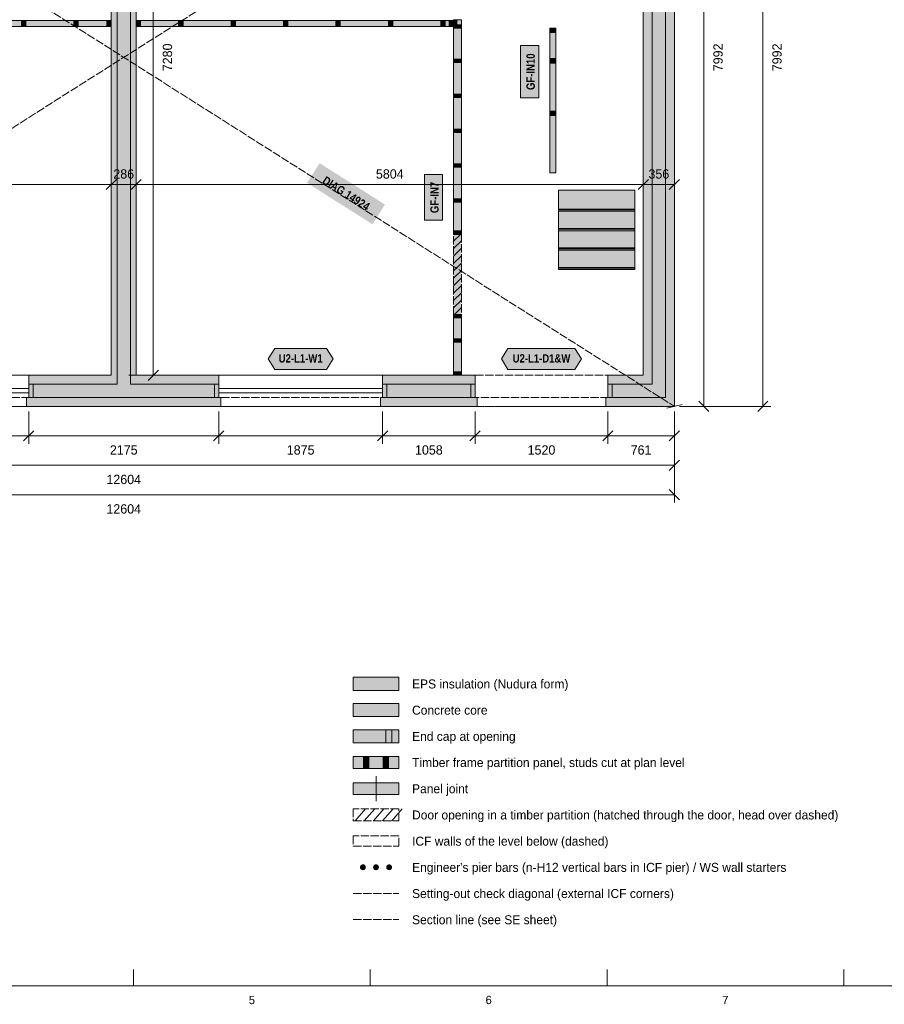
# Model space of a CAD drawing. Header units: millimetres. Extents: x 17 to 413, y 4 to 292.
# Tile 2 of 5: x 147 to 279, y 4 to 155. Entities that reach past the tile are written whole.
import ezdxf
from ezdxf.enums import TextEntityAlignment as Align

# ---------------------------------------------------------------- set-up
doc = ezdxf.new("R2010")
doc.units = ezdxf.units.MM
doc.linetypes.add('DASHED', pattern=[1.524, 1.27, -0.254])
for name, color, linetype in [('FILL-C_9E1A1A', 7, 'Continuous'), ('FILL-C_B2B2B5', 7, 'Continuous'), ('FILL-EPS', 7, 'Continuous'), ('FILL-TEAL_DK', 7, 'Continuous'), ('FILL-TIMBER', 7, 'Continuous'), ('FILL-WHITE', 7, 'Continuous'), ('LINE-C_85297A', 7, 'Continuous'), ('LINE-C_85297A-DASH', 7, 'DASHED'), ('LINE-INK', 7, 'Continuous'), ('LINE-INK-DASH', 7, 'DASHED'), ('LINE-RED-DASH', 7, 'DASHED'), ('LINE-STEEL_GREY', 7, 'Continuous'), ('LINE-STEEL_GREY-DASH', 7, 'DASHED'), ('LINE-TEAL_DK', 7, 'Continuous'), ('LINE-TIMBER_DK', 7, 'Continuous'), ('TEXT-C_85297A', 7, 'Continuous'), ('TEXT-INK', 7, 'Continuous'), ('TEXT-STEEL_GREY', 7, 'Continuous'), ('TEXT-TEAL_DK', 7, 'Continuous')]:
    doc.layers.add(name, color=color, linetype=linetype)
doc.styles.add('OpenSansCondensed-Bold', font='OpenSansCondensed-Bold.ttf')

msp = doc.modelspace()

# ---------------------------------------------------------------- hatches: boundary and pattern name
at = {"layer": 'FILL-C_9E1A1A', "true_color": 0x9e1a1a}
h = msp.add_hatch(color=256, dxfattribs=at)
h.dxf.hatch_style = 1
h.paths.add_polyline_path([(199.95, 25.1), (199.93, 25.22), (199.89, 25.33), (199.82, 25.42), (199.73, 25.49), (199.62, 25.53), (199.5, 25.55), (199.38, 25.53), (199.28, 25.49), (199.18, 25.42), (199.11, 25.33), (199.07, 25.22), (199.05, 25.1), (199.07, 24.98), (199.11, 24.88), (199.18, 24.78), (199.28, 24.71), (199.38, 24.67), (199.5, 24.65), (199.62, 24.67), (199.73, 24.71), (199.82, 24.78), (199.89, 24.88), (199.93, 24.98)])
h = msp.add_hatch(color=256, dxfattribs=at)
h.dxf.hatch_style = 1
h.paths.add_polyline_path([(201.95, 25.1), (201.93, 25.22), (201.89, 25.33), (201.82, 25.42), (201.72, 25.49), (201.62, 25.53), (201.5, 25.55), (201.38, 25.53), (201.28, 25.49), (201.18, 25.42), (201.11, 25.33), (201.07, 25.22), (201.05, 25.1), (201.07, 24.98), (201.11, 24.88), (201.18, 24.78), (201.28, 24.71), (201.38, 24.67), (201.5, 24.65), (201.62, 24.67), (201.72, 24.71), (201.82, 24.78), (201.89, 24.88), (201.93, 24.98)])
h = msp.add_hatch(color=256, dxfattribs=at)
h.dxf.hatch_style = 1
h.paths.add_polyline_path([(203.95, 25.1), (203.93, 25.22), (203.89, 25.33), (203.82, 25.42), (203.72, 25.49), (203.62, 25.53), (203.5, 25.55), (203.38, 25.53), (203.28, 25.49), (203.18, 25.42), (203.11, 25.33), (203.07, 25.22), (203.05, 25.1), (203.07, 24.98), (203.11, 24.88), (203.18, 24.78), (203.28, 24.71), (203.38, 24.67), (203.5, 24.65), (203.62, 24.67), (203.72, 24.71), (203.82, 24.78), (203.89, 24.88), (203.93, 24.98)])
at = {"layer": 'FILL-C_B2B2B5', "true_color": 0xb2b2b5}
h = msp.add_hatch(color=256, dxfattribs=at)
h.dxf.hatch_style = 1
h.paths.add_polyline_path([(149.89, 200.67), (176.11, 200.67), (176.11, 198.64), (164.02, 198.64), (164.02, 98.86), (177.5, 98.86), (177.5, 96.83), (148.51, 96.83), (148.51, 98.86), (161.98, 98.86), (161.98, 198.64), (149.89, 198.64)])
h = msp.add_hatch(color=256, dxfattribs=at)
h.dxf.hatch_style = 1
h.paths.add_polyline_path([(190.38, 200.67), (245.67, 200.67), (245.67, 96.83), (236.89, 96.83), (236.89, 98.86), (243.64, 98.86), (243.64, 198.64), (190.38, 198.64)])
h = msp.add_hatch(color=256, dxfattribs=at)
h.dxf.hatch_style = 1
h.paths.add_polyline_path([(202.51, 98.86), (216.61, 98.86), (216.61, 96.83), (202.51, 96.83)])
h = msp.add_hatch(color=256, dxfattribs=at)
h.dxf.hatch_style = 1
h.paths.add_polyline_path([(198, 48.1), (205, 48.1), (205, 50.1), (198, 50.1)])
at = {"layer": 'FILL-EPS', "true_color": 0xccffff}
h = msp.add_hatch(color=256, dxfattribs=at)
h.dxf.hatch_style = 1
h.paths.add_polyline_path([(190.38, 200.69), (190.05, 200.69), (190.05, 202.03), (247.03, 202.03), (247.03, 95.47), (236.55, 95.47), (236.55, 96.81), (236.89, 96.81), (236.89, 96.83), (245.67, 96.83), (245.67, 200.67), (190.38, 200.67)])
h = msp.add_hatch(color=256, dxfattribs=at)
h.dxf.hatch_style = 1
h.paths.add_polyline_path([(149.89, 197.29), (149.89, 198.64), (161.98, 198.64), (161.98, 98.86), (148.51, 98.86), (148.51, 100.21), (161.1, 100.21), (161.1, 197.29)])
h = msp.add_hatch(color=256, dxfattribs=at)
h.dxf.hatch_style = 1
h.paths.add_polyline_path([(176.11, 197.29), (164.91, 197.29), (164.91, 100.21), (177.5, 100.21), (177.5, 98.86), (164.02, 98.86), (164.02, 198.64), (176.11, 198.64)])
h = msp.add_hatch(color=256, dxfattribs=at)
h.dxf.hatch_style = 1
h.paths.add_polyline_path([(242.29, 197.29), (190.38, 197.29), (190.38, 198.64), (243.64, 198.64), (243.64, 98.86), (236.89, 98.86), (236.89, 100.21), (242.29, 100.21)])
h = msp.add_hatch(color=256, dxfattribs=at)
h.dxf.hatch_style = 1
h.paths.add_polyline_path([(202.51, 100.21), (216.61, 100.21), (216.61, 98.86), (202.51, 98.86)])
h = msp.add_hatch(color=256, dxfattribs=at)
h.dxf.hatch_style = 1
h.paths.add_polyline_path([(177.5, 96.81), (177.83, 96.81), (177.83, 95.47), (148.17, 95.47), (148.17, 96.81), (148.51, 96.81), (148.51, 96.83), (177.5, 96.83)])
h = msp.add_hatch(color=256, dxfattribs=at)
h.dxf.hatch_style = 1
h.paths.add_polyline_path([(202.51, 96.81), (202.51, 96.83), (216.61, 96.83), (216.61, 96.81), (216.95, 96.81), (216.95, 95.47), (202.17, 95.47), (202.17, 96.81)])
h = msp.add_hatch(color=256, dxfattribs=at)
h.dxf.hatch_style = 1
h.paths.add_polyline_path([(198, 52.1), (205, 52.1), (205, 54.1), (198, 54.1)])
h = msp.add_hatch(color=256, dxfattribs=at)
h.dxf.hatch_style = 1
h.paths.add_polyline_path([(198, 44.1), (205, 44.1), (205, 46.1), (198, 46.1)])
at = {"layer": 'FILL-TEAL_DK', "true_color": 0x006b5c}
h = msp.add_hatch(color=256, dxfattribs=at)
h.dxf.hatch_style = 1
h.paths.add_polyline_path([(148.5, 98.86), (149.17, 98.86), (149.17, 96.83), (148.5, 96.83)])
h = msp.add_hatch(color=256, dxfattribs=at)
h.dxf.hatch_style = 1
h.paths.add_polyline_path([(176.83, 98.86), (177.5, 98.86), (177.5, 96.83), (176.83, 96.83)])
h = msp.add_hatch(color=256, dxfattribs=at)
h.dxf.hatch_style = 1
h.paths.add_polyline_path([(202.5, 98.86), (203.17, 98.86), (203.17, 96.83), (202.5, 96.83)])
h = msp.add_hatch(color=256, dxfattribs=at)
h.dxf.hatch_style = 1
h.paths.add_polyline_path([(215.95, 98.86), (216.61, 98.86), (216.61, 96.83), (215.95, 96.83)])
h = msp.add_hatch(color=256, dxfattribs=at)
h.dxf.hatch_style = 1
h.paths.add_polyline_path([(236.88, 98.86), (237.55, 98.86), (237.55, 96.83), (236.88, 96.83)])
h = msp.add_hatch(color=256, dxfattribs=at)
h.dxf.hatch_style = 1
h.paths.add_polyline_path([(203, 44.1), (203.9, 44.1), (203.9, 46.1), (203, 46.1)])
at = {"layer": 'FILL-TIMBER', "true_color": 0xeddbb8}
h = msp.add_hatch(color=256, dxfattribs=at)
h.dxf.hatch_style = 1
h.paths.add_polyline_path([(148.05, 153.47), (147.64, 153.47), (147.38, 153.47), (147.38, 153.83), (147.38, 154.4), (147.79, 154.4), (148.05, 154.4), (148.05, 154.05)])
h = msp.add_hatch(color=256, dxfattribs=at)
h.dxf.hatch_style = 1
h.paths.add_polyline_path([(156.05, 153.47), (155.64, 153.47), (155.38, 153.47), (155.38, 153.83), (155.38, 154.4), (155.79, 154.4), (156.05, 154.4), (156.05, 154.05)])
h = msp.add_hatch(color=256, dxfattribs=at)
h.dxf.hatch_style = 1
h.paths.add_polyline_path([(161.09, 153.47), (160.68, 153.47), (160.43, 153.47), (160.43, 153.83), (160.43, 154.4), (160.84, 154.4), (161.09, 154.4), (161.09, 154.05)])
h = msp.add_hatch(color=256, dxfattribs=at)
h.dxf.hatch_style = 1
h.paths.add_polyline_path([(165.57, 153.47), (165.16, 153.47), (164.91, 153.47), (164.91, 153.83), (164.91, 154.4), (165.32, 154.4), (165.57, 154.4), (165.57, 154.05)])
h = msp.add_hatch(color=256, dxfattribs=at)
h.dxf.hatch_style = 1
h.paths.add_polyline_path([(172.05, 153.47), (171.64, 153.47), (171.38, 153.47), (171.38, 153.83), (171.38, 154.4), (171.79, 154.4), (172.05, 154.4), (172.05, 154.05)])
h = msp.add_hatch(color=256, dxfattribs=at)
h.dxf.hatch_style = 1
h.paths.add_polyline_path([(180.05, 153.47), (179.64, 153.47), (179.38, 153.47), (179.38, 153.83), (179.38, 154.4), (179.79, 154.4), (180.05, 154.4), (180.05, 154.05)])
h = msp.add_hatch(color=256, dxfattribs=at)
h.dxf.hatch_style = 1
h.paths.add_polyline_path([(188.05, 153.47), (187.64, 153.47), (187.38, 153.47), (187.38, 153.83), (187.38, 154.4), (187.79, 154.4), (188.05, 154.4), (188.05, 154.05)])
h = msp.add_hatch(color=256, dxfattribs=at)
h.dxf.hatch_style = 1
h.paths.add_polyline_path([(196.05, 153.47), (195.64, 153.47), (195.38, 153.47), (195.38, 153.83), (195.38, 154.4), (195.79, 154.4), (196.05, 154.4), (196.05, 154.05)])
h = msp.add_hatch(color=256, dxfattribs=at)
h.dxf.hatch_style = 1
h.paths.add_polyline_path([(204.05, 153.47), (203.64, 153.47), (203.38, 153.47), (203.38, 153.83), (203.38, 154.4), (203.79, 154.4), (204.05, 154.4), (204.05, 154.05)])
h = msp.add_hatch(color=256, dxfattribs=at)
h.dxf.hatch_style = 1
h.paths.add_polyline_path([(212.05, 153.47), (211.64, 153.47), (211.38, 153.47), (211.38, 153.83), (211.38, 154.4), (211.79, 154.4), (212.05, 154.4), (212.05, 154.05)])
h = msp.add_hatch(color=256, dxfattribs=at)
h.dxf.hatch_style = 1
h.paths.add_polyline_path([(213.31, 153.47), (212.9, 153.47), (212.65, 153.47), (212.65, 153.83), (212.65, 154.4), (213.06, 154.4), (213.31, 154.4), (213.31, 154.05)])
h = msp.add_hatch(color=256, dxfattribs=at)
h.dxf.hatch_style = 1
h.paths.add_polyline_path([(213.85, 154.49), (213.85, 154.02), (213.85, 153.72), (213.65, 153.72), (213.34, 153.72), (213.34, 154.19), (213.34, 154.49), (213.54, 154.49)])
h = msp.add_hatch(color=256, dxfattribs=at)
h.dxf.hatch_style = 1
h.paths.add_polyline_path([(214.53, 153.72), (214.53, 153.42), (214.53, 153.22), (214.06, 153.22), (213.34, 153.22), (213.34, 153.53), (213.34, 153.72), (213.8, 153.72)])
h = msp.add_hatch(color=256, dxfattribs=at)
h.dxf.hatch_style = 1
h.paths.add_polyline_path([(228.95, 152.82), (228.95, 152.57), (228.58, 152.57), (228.01, 152.57), (228.01, 152.97), (228.01, 153.23), (228.37, 153.23), (228.95, 153.23)])
h = msp.add_hatch(color=256, dxfattribs=at)
h.dxf.hatch_style = 1
h.paths.add_polyline_path([(214.53, 148.47), (214.53, 148.16), (214.53, 147.96), (214.06, 147.96), (213.34, 147.96), (213.34, 148.27), (213.34, 148.47), (213.8, 148.47)])
h = msp.add_hatch(color=256, dxfattribs=at)
h.dxf.hatch_style = 1
h.paths.add_polyline_path([(228.95, 148.18), (228.95, 147.88), (228.52, 147.88), (228.01, 147.88), (228.01, 148.25), (228.01, 148.55), (228.43, 148.55), (228.95, 148.55)])
h = msp.add_hatch(color=256, dxfattribs=at)
h.dxf.hatch_style = 1
h.paths.add_polyline_path([(214.53, 143.13), (214.53, 142.83), (214.53, 142.63), (214.06, 142.63), (213.34, 142.63), (213.34, 142.94), (213.34, 143.13), (213.8, 143.13)])
h = msp.add_hatch(color=256, dxfattribs=at)
h.dxf.hatch_style = 1
h.paths.add_polyline_path([(228.95, 140.29), (228.95, 139.88), (228.35, 139.88), (228.01, 139.88), (228.01, 140.12), (228.01, 140.55), (228.59, 140.55), (228.95, 140.55)])
h = msp.add_hatch(color=256, dxfattribs=at)
h.dxf.hatch_style = 1
h.paths.add_polyline_path([(214.53, 137.8), (214.53, 137.49), (214.53, 137.29), (214.06, 137.29), (213.34, 137.29), (213.34, 137.6), (213.34, 137.8), (213.8, 137.8)])
h = msp.add_hatch(color=256, dxfattribs=at)
h.dxf.hatch_style = 1
h.paths.add_polyline_path([(214.53, 132.47), (214.53, 132.16), (214.53, 131.96), (214.06, 131.96), (213.34, 131.96), (213.34, 132.27), (213.34, 132.47), (213.8, 132.47)])
h = msp.add_hatch(color=256, dxfattribs=at)
h.dxf.hatch_style = 1
h.paths.add_polyline_path([(214.53, 127.13), (214.53, 126.83), (214.53, 126.63), (214.06, 126.63), (213.34, 126.63), (213.34, 126.94), (213.34, 127.13), (213.8, 127.13)])
h = msp.add_hatch(color=256, dxfattribs=at)
h.dxf.hatch_style = 1
h.paths.add_polyline_path([(214.53, 122.24), (214.53, 121.93), (214.53, 121.73), (214.06, 121.73), (213.34, 121.73), (213.34, 122.04), (213.34, 122.24), (213.8, 122.24)])
h = msp.add_hatch(color=256, dxfattribs=at)
h.dxf.hatch_style = 1
h.paths.add_polyline_path([(214.53, 109.49), (214.53, 109.18), (214.53, 108.99), (214.06, 108.99), (213.34, 108.99), (213.34, 109.3), (213.34, 109.49), (213.8, 109.49)])
h = msp.add_hatch(color=256, dxfattribs=at)
h.dxf.hatch_style = 1
h.paths.add_polyline_path([(214.53, 105.8), (214.53, 105.49), (214.53, 105.29), (214.06, 105.29), (213.34, 105.29), (213.34, 105.6), (213.34, 105.8), (213.8, 105.8)])
h = msp.add_hatch(color=256, dxfattribs=at)
h.dxf.hatch_style = 1
h.paths.add_polyline_path([(214.53, 100.73), (214.53, 100.42), (214.53, 100.22), (214.06, 100.22), (213.34, 100.22), (213.34, 100.53), (213.34, 100.73), (213.8, 100.73)])
h = msp.add_hatch(color=256, dxfattribs=at)
h.dxf.hatch_style = 1
h.paths.add_polyline_path([(199.6, 40.2), (200.4, 40.2), (200.4, 42), (199.6, 42)])
h = msp.add_hatch(color=256, dxfattribs=at)
h.dxf.hatch_style = 1
h.paths.add_polyline_path([(202.6, 40.2), (203.4, 40.2), (203.4, 42), (202.6, 42)])
at = {"layer": 'FILL-WHITE', "true_color": 0xfaf5e8}
h = msp.add_hatch(color=256, dxfattribs=at)
h.dxf.hatch_style = 1
h.paths.add_polyline_path([(112.69, 153.83), (112.69, 154.4), (113.1, 154.4), (113.35, 154.4), (115.38, 154.4), (115.79, 154.4), (116.05, 154.4), (123.38, 154.4), (123.79, 154.4), (124.05, 154.4), (131.38, 154.4), (131.79, 154.4), (132.05, 154.4), (139.38, 154.4), (139.79, 154.4), (140.05, 154.4), (147.38, 154.4), (147.79, 154.4), (148.05, 154.4), (155.38, 154.4), (155.79, 154.4), (156.05, 154.4), (160.43, 154.4), (160.84, 154.4), (161.09, 154.4), (161.09, 154.05), (161.09, 153.47), (160.68, 153.47), (160.43, 153.47), (156.05, 153.47), (155.64, 153.47), (155.38, 153.47), (148.05, 153.47), (147.64, 153.47), (147.38, 153.47), (140.05, 153.47), (139.64, 153.47), (139.38, 153.47), (132.05, 153.47), (131.64, 153.47), (131.38, 153.47), (124.05, 153.47), (123.64, 153.47), (123.38, 153.47), (116.05, 153.47), (115.64, 153.47), (115.38, 153.47), (113.35, 153.47), (112.94, 153.47), (112.69, 153.47)])
h = msp.add_hatch(color=256, dxfattribs=at)
h.dxf.hatch_style = 1
h.paths.add_polyline_path([(164.91, 153.83), (164.91, 154.4), (165.32, 154.4), (165.57, 154.4), (171.38, 154.4), (171.79, 154.4), (172.05, 154.4), (179.38, 154.4), (179.79, 154.4), (180.05, 154.4), (187.38, 154.4), (187.79, 154.4), (188.05, 154.4), (195.38, 154.4), (195.79, 154.4), (196.05, 154.4), (203.38, 154.4), (203.79, 154.4), (204.05, 154.4), (211.38, 154.4), (211.79, 154.4), (212.05, 154.4), (212.65, 154.4), (213.06, 154.4), (213.31, 154.4), (213.31, 154.05), (213.31, 153.47), (212.9, 153.47), (212.65, 153.47), (212.05, 153.47), (211.64, 153.47), (211.38, 153.47), (204.05, 153.47), (203.64, 153.47), (203.38, 153.47), (196.05, 153.47), (195.64, 153.47), (195.38, 153.47), (188.05, 153.47), (187.64, 153.47), (187.38, 153.47), (180.05, 153.47), (179.64, 153.47), (179.38, 153.47), (172.05, 153.47), (171.64, 153.47), (171.38, 153.47), (165.57, 153.47), (165.16, 153.47), (164.91, 153.47)])
h = msp.add_hatch(color=256, dxfattribs=at)
h.dxf.hatch_style = 1
h.paths.add_polyline_path([(214.53, 122.24), (214.53, 121.93), (214.53, 121.73), (214.53, 121.73), (214.53, 121.73), (214.53, 121.73), (214.06, 121.73), (213.34, 121.73), (213.34, 121.73), (213.34, 121.73), (213.34, 121.73), (213.34, 122.04), (213.34, 122.24), (213.34, 126.63), (213.34, 126.94), (213.34, 127.13), (213.34, 131.96), (213.34, 132.27), (213.34, 132.47), (213.34, 137.29), (213.34, 137.6), (213.34, 137.8), (213.34, 142.63), (213.34, 142.94), (213.34, 143.13), (213.34, 147.96), (213.34, 148.27), (213.34, 148.47), (213.34, 153.22), (213.34, 153.53), (213.34, 153.72), (213.34, 154.19), (213.34, 154.49), (213.34, 154.49), (213.34, 154.49), (213.34, 154.49), (213.54, 154.49), (213.85, 154.49), (214.53, 154.49), (214.53, 154.49), (214.53, 154.49), (214.53, 154.49), (214.53, 153.72), (214.53, 153.42), (214.53, 153.22), (214.53, 148.47), (214.53, 148.16), (214.53, 147.96), (214.53, 143.13), (214.53, 142.83), (214.53, 142.63), (214.53, 137.8), (214.53, 137.49), (214.53, 137.29), (214.53, 132.47), (214.53, 132.16), (214.53, 131.96), (214.53, 127.13), (214.53, 126.83), (214.53, 126.63)])
h = msp.add_hatch(color=256, dxfattribs=at)
h.dxf.hatch_style = 1
h.paths.add_polyline_path([(228.95, 131.14), (228.01, 131.14), (228.01, 139.88), (228.01, 140.12), (228.01, 140.55), (228.01, 147.88), (228.01, 148.25), (228.01, 148.55), (228.01, 152.57), (228.01, 152.97), (228.01, 153.23), (228.37, 153.23), (228.95, 153.23), (228.95, 152.82), (228.95, 152.57), (228.95, 148.55), (228.95, 148.18), (228.95, 147.88), (228.95, 140.55), (228.95, 140.29), (228.95, 139.88)])
at = {"layer": 'FILL-WHITE', "true_color": 0xffffff}
h = msp.add_hatch(color=256, dxfattribs=at)
h.dxf.hatch_style = 1
h.paths.add_polyline_path([(226.33, 142.58), (226.33, 150.54), (223.56, 150.54), (223.56, 142.58)])
h = msp.add_hatch(color=256, dxfattribs=at)
h.dxf.hatch_style = 1
h.paths.add_polyline_path([(190.98, 129.59), (200.95, 123.27), (202.86, 126.28), (192.89, 132.6)])
h = msp.add_hatch(color=256, dxfattribs=at)
h.dxf.hatch_style = 1
h.paths.add_polyline_path([(211.66, 123.87), (211.66, 130.85), (208.89, 130.85), (208.89, 123.87)])
h = msp.add_hatch(color=256, dxfattribs=at)
h.dxf.hatch_style = 1
h.paths.add_polyline_path([(229.37, 128.45), (241.01, 128.45), (241.01, 125.26), (229.37, 125.26)])
h = msp.add_hatch(color=256, dxfattribs=at)
h.dxf.hatch_style = 1
h.paths.add_polyline_path([(229.37, 125.59), (229.37, 125.59), (229.37, 125.59), (241.01, 125.59), (241.01, 125.47), (241.01, 125.47), (241.01, 125.47), (241.01, 125.47), (229.37, 125.47), (229.37, 125.59)])
h = msp.add_hatch(color=256, dxfattribs=at)
h.dxf.hatch_style = 1
h.paths.add_polyline_path([(229.37, 125.47), (241.01, 125.47), (241.01, 122.29), (229.37, 122.29)])
h = msp.add_hatch(color=256, dxfattribs=at)
h.dxf.hatch_style = 1
h.paths.add_polyline_path([(229.37, 122.62), (229.37, 122.62), (241.01, 122.62), (241.01, 122.5), (241.01, 122.5), (229.37, 122.5)])
h = msp.add_hatch(color=256, dxfattribs=at)
h.dxf.hatch_style = 1
h.paths.add_polyline_path([(229.37, 122.5), (241.01, 122.5), (241.01, 119.31), (229.37, 119.31)])
h = msp.add_hatch(color=256, dxfattribs=at)
h.dxf.hatch_style = 1
h.paths.add_polyline_path([(213.34, 109.49), (213.34, 121.73), (214.53, 121.73), (214.53, 109.49)])
h = msp.add_hatch(color=256, dxfattribs=at)
h.dxf.hatch_style = 1
h.paths.add_polyline_path([(229.37, 119.65), (229.37, 119.65), (241.01, 119.65), (241.01, 119.53), (241.01, 119.53), (229.37, 119.53)])
h = msp.add_hatch(color=256, dxfattribs=at)
h.dxf.hatch_style = 1
h.paths.add_polyline_path([(229.37, 119.53), (241.01, 119.53), (241.01, 116.34), (229.37, 116.34)])
h = msp.add_hatch(color=256, dxfattribs=at)
h.dxf.hatch_style = 1
h.paths.add_polyline_path([(229.37, 116.67), (229.37, 116.67), (241.01, 116.67), (241.01, 116.55), (241.01, 116.55), (229.37, 116.55)])
at = {"layer": 'FILL-WHITE', "true_color": 0xfaf5e8}
h = msp.add_hatch(color=256, dxfattribs=at)
h.dxf.hatch_style = 1
h.paths.add_polyline_path([(214.53, 100.22), (214.53, 100.22), (214.53, 100.22), (214.06, 100.22), (213.34, 100.22), (213.34, 100.22), (213.34, 100.22), (213.34, 100.22), (213.34, 100.53), (213.34, 100.73), (213.34, 105.29), (213.34, 105.6), (213.34, 105.8), (213.34, 108.99), (213.34, 109.3), (213.34, 109.49), (213.34, 109.49), (213.34, 109.49), (213.34, 109.49), (213.8, 109.49), (214.53, 109.49), (214.53, 109.49), (214.53, 109.49), (214.53, 109.49), (214.53, 109.18), (214.53, 108.99), (214.53, 105.8), (214.53, 105.49), (214.53, 105.29), (214.53, 100.73), (214.53, 100.42), (214.53, 100.22)])
at = {"layer": 'FILL-WHITE', "true_color": 0xffffff}
h = msp.add_hatch(color=256, dxfattribs=at)
h.dxf.hatch_style = 1
h.paths.add_polyline_path([(185.06, 102.71), (186.06, 104.31), (193.94, 104.31), (194.94, 102.71), (193.94, 101.11), (186.06, 101.11)])
h = msp.add_hatch(color=256, dxfattribs=at)
h.dxf.hatch_style = 1
h.paths.add_polyline_path([(220.63, 102.71), (221.63, 104.31), (231.86, 104.31), (232.86, 102.71), (231.86, 101.11), (221.63, 101.11)])
at = {"layer": 'FILL-WHITE', "true_color": 0xfaf5e8}
h = msp.add_hatch(color=256, dxfattribs=at)
h.dxf.hatch_style = 1
h.paths.add_polyline_path([(198, 40.2), (205, 40.2), (205, 42), (198, 42)])
h = msp.add_hatch(color=256, dxfattribs=at)
h.dxf.hatch_style = 1
h.paths.add_polyline_path([(198, 36.2), (205, 36.2), (205, 38), (198, 38)])

# ---------------------------------------------------------------- linework, layer by layer
at = {"layer": 'LINE-C_85297A', "lineweight": 5}
msp.add_line((245.86, 95.21), (248.2, 95.74), dxfattribs=at)
at = {"layer": 'LINE-C_85297A-DASH', "lineweight": 5}
for p, q in [((78.97, 95.47), (247.03, 202.03)), ((78.97, 202.03), (247.03, 95.47)), ((198, 21.1), (205, 21.1))]:
    msp.add_line(p, q, dxfattribs=at)
at = {"layer": 'LINE-INK', "lineweight": 5}
for p, q in [((251.53, 202.03), (251.53, 95.47)), ((260.53, 95.47), (260.53, 202.03)), ((167.5, 100.21), (167.5, 197.29)), ((78.97, 129.34), (247.03, 129.34)), ((160.32, 128.56), (161.87, 130.11)), ((161.09, 129.34), (161.09, 130.54)), ((164.13, 128.56), (165.68, 130.11)), ((164.91, 129.34), (164.91, 130.54)), ((241.51, 128.56), (243.06, 130.11)), ((242.29, 129.34), (242.29, 130.54)), ((246.25, 128.56), (247.8, 130.11)), ((247.03, 129.34), (247.03, 130.54)), ((166.72, 99.44), (168.28, 100.99)), ((123.5, 100.21), (148.5, 100.21)), ((163.8, 100.21), (168.7, 100.21)), ((177.5, 100.21), (202.5, 100.21)), ((123.5, 98.18), (148.5, 98.18)), ((177.5, 98.18), (202.5, 98.18)), ((123.5, 97.51), (148.5, 97.51)), ((177.5, 97.51), (202.5, 97.51)), ((250.75, 96.25), (252.3, 94.7)), ((259.75, 94.7), (261.3, 96.25)), ((123.5, 95.47), (148.5, 95.47)), ((177.5, 95.47), (202.5, 95.47)), ((247.83, 95.47), (252.73, 95.47)), ((247.83, 95.47), (261.73, 95.47)), ((148.5, 94.67), (148.5, 89.77)), ((177.5, 94.67), (177.5, 89.77)), ((202.5, 94.67), (202.5, 89.77)), ((216.61, 94.67), (216.61, 89.77)), ((236.88, 94.67), (236.88, 89.77)), ((247.03, 94.67), (247.03, 89.77)), ((247.03, 94.67), (247.03, 85.27)), ((247.03, 94.67), (247.03, 80.77)), ((149.28, 91.75), (147.72, 90.2)), ((178.28, 91.75), (176.72, 90.2)), ((203.28, 91.75), (201.72, 90.2)), ((217.39, 91.75), (215.84, 90.2)), ((237.66, 91.75), (236.1, 90.2)), ((247.8, 91.75), (246.25, 90.2)), ((247.03, 90.97), (78.97, 90.97)), ((247.8, 87.25), (246.25, 85.7)), ((247.03, 86.47), (78.97, 86.47)), ((246.25, 82.75), (247.8, 81.2)), ((78.97, 81.97), (247.03, 81.97)), ((201.5, 35.2), (201.5, 39)), ((164.5, 7), (164.5, 9.5)), ((200.62, 7), (200.62, 9.5)), ((236.75, 7), (236.75, 9.5)), ((272.88, 7), (272.88, 9.5))]:
    msp.add_line(p, q, dxfattribs=at)
for points in [[(20, 7), (413, 7), (413, 290), (20, 290)], [(161.1, 197.29), (149.89, 197.29), (149.89, 200.69), (149.55, 200.69), (149.55, 202.03), (176.44, 202.03), (176.44, 200.69), (176.11, 200.69), (176.11, 197.29), (164.91, 197.29), (164.91, 100.21), (177.5, 100.21), (177.5, 96.81), (177.83, 96.81), (177.83, 95.47), (148.17, 95.47), (148.17, 96.81), (148.51, 96.81), (148.51, 100.21), (161.1, 100.21)], [(242.29, 100.21), (242.29, 197.29), (190.38, 197.29), (190.38, 200.69), (190.05, 200.69), (190.05, 202.03), (247.03, 202.03), (247.03, 95.47), (236.55, 95.47), (236.55, 96.81), (236.89, 96.81), (236.89, 100.21)], [(164.91, 153.83), (164.91, 154.4), (165.32, 154.4), (165.57, 154.4), (171.38, 154.4), (171.79, 154.4), (172.05, 154.4), (179.38, 154.4), (179.79, 154.4), (180.05, 154.4), (187.38, 154.4), (187.79, 154.4), (188.05, 154.4), (195.38, 154.4), (195.79, 154.4), (196.05, 154.4), (203.38, 154.4), (203.79, 154.4), (204.05, 154.4), (211.38, 154.4), (211.79, 154.4), (212.05, 154.4), (212.65, 154.4), (213.06, 154.4), (213.31, 154.4), (213.31, 154.05), (213.31, 153.47), (212.9, 153.47), (212.65, 153.47), (212.05, 153.47), (211.64, 153.47), (211.38, 153.47), (204.05, 153.47), (203.64, 153.47), (203.38, 153.47), (196.05, 153.47), (195.64, 153.47), (195.38, 153.47), (188.05, 153.47), (187.64, 153.47), (187.38, 153.47), (180.05, 153.47), (179.64, 153.47), (179.38, 153.47), (172.05, 153.47), (171.64, 153.47), (171.38, 153.47), (165.57, 153.47), (165.16, 153.47), (164.91, 153.47)], [(214.53, 122.24), (214.53, 121.93), (214.53, 121.73), (214.53, 121.73), (214.53, 121.73), (214.53, 121.73), (214.06, 121.73), (213.34, 121.73), (213.34, 121.73), (213.34, 121.73), (213.34, 121.73), (213.34, 122.04), (213.34, 122.24), (213.34, 126.63), (213.34, 126.94), (213.34, 127.13), (213.34, 131.96), (213.34, 132.27), (213.34, 132.47), (213.34, 137.29), (213.34, 137.6), (213.34, 137.8), (213.34, 142.63), (213.34, 142.94), (213.34, 143.13), (213.34, 147.96), (213.34, 148.27), (213.34, 148.47), (213.34, 153.22), (213.34, 153.53), (213.34, 153.72), (213.34, 154.19), (213.34, 154.49), (213.34, 154.49), (213.34, 154.49), (213.34, 154.49), (213.54, 154.49), (213.85, 154.49), (214.53, 154.49), (214.53, 154.49), (214.53, 154.49), (214.53, 154.49), (214.53, 153.72), (214.53, 153.42), (214.53, 153.22), (214.53, 148.47), (214.53, 148.16), (214.53, 147.96), (214.53, 143.13), (214.53, 142.83), (214.53, 142.63), (214.53, 137.8), (214.53, 137.49), (214.53, 137.29), (214.53, 132.47), (214.53, 132.16), (214.53, 131.96), (214.53, 127.13), (214.53, 126.83), (214.53, 126.63)], [(228.95, 131.14), (228.01, 131.14), (228.01, 139.88), (228.01, 140.12), (228.01, 140.55), (228.01, 147.88), (228.01, 148.25), (228.01, 148.55), (228.01, 152.57), (228.01, 152.97), (228.01, 153.23), (228.37, 153.23), (228.95, 153.23), (228.95, 152.82), (228.95, 152.57), (228.95, 148.55), (228.95, 148.18), (228.95, 147.88), (228.95, 140.55), (228.95, 140.29), (228.95, 139.88)], [(226.33, 142.58), (226.33, 150.54), (223.56, 150.54), (223.56, 142.58)], [(211.66, 123.87), (211.66, 130.85), (208.89, 130.85), (208.89, 123.87)], [(229.37, 128.45), (241.01, 128.45), (241.01, 125.26), (229.37, 125.26)], [(229.37, 125.59), (229.37, 125.59), (229.37, 125.59), (241.01, 125.59), (241.01, 125.47), (241.01, 125.47), (241.01, 125.47), (241.01, 125.47), (229.37, 125.47), (229.37, 125.59)], [(229.37, 125.47), (241.01, 125.47), (241.01, 122.29), (229.37, 122.29)], [(229.37, 122.62), (229.37, 122.62), (241.01, 122.62), (241.01, 122.5), (241.01, 122.5), (229.37, 122.5)], [(229.37, 122.5), (241.01, 122.5), (241.01, 119.31), (229.37, 119.31)], [(229.37, 119.65), (229.37, 119.65), (241.01, 119.65), (241.01, 119.53), (241.01, 119.53), (229.37, 119.53)], [(229.37, 119.53), (241.01, 119.53), (241.01, 116.34), (229.37, 116.34)], [(229.37, 116.67), (229.37, 116.67), (241.01, 116.67), (241.01, 116.55), (241.01, 116.55), (229.37, 116.55)], [(214.53, 100.22), (214.53, 100.22), (214.53, 100.22), (214.06, 100.22), (213.34, 100.22), (213.34, 100.22), (213.34, 100.22), (213.34, 100.22), (213.34, 100.53), (213.34, 100.73), (213.34, 105.29), (213.34, 105.6), (213.34, 105.8), (213.34, 108.99), (213.34, 109.3), (213.34, 109.49), (213.34, 109.49), (213.34, 109.49), (213.34, 109.49), (213.8, 109.49), (214.53, 109.49), (214.53, 109.49), (214.53, 109.49), (214.53, 109.49), (214.53, 109.18), (214.53, 108.99), (214.53, 105.8), (214.53, 105.49), (214.53, 105.29), (214.53, 100.73), (214.53, 100.42), (214.53, 100.22)], [(202.17, 96.81), (202.51, 96.81), (202.51, 100.21), (216.61, 100.21), (216.61, 96.81), (216.95, 96.81), (216.95, 95.47), (202.17, 95.47)], [(198, 52.1), (205, 52.1), (205, 54.1), (198, 54.1)], [(198, 44.1), (205, 44.1), (205, 46.1), (198, 46.1)], [(198, 40.2), (205, 40.2), (205, 42), (198, 42)], [(198, 36.2), (205, 36.2), (205, 38), (198, 38)]]:
    msp.add_lwpolyline(points, close=True, dxfattribs=at)
msp.add_lwpolyline([(140.05, 154.4), (147.38, 154.4), (147.79, 154.4), (148.05, 154.4), (155.38, 154.4), (155.79, 154.4), (156.05, 154.4), (160.43, 154.4), (160.84, 154.4), (161.09, 154.4), (161.09, 154.05), (161.09, 153.47), (160.68, 153.47), (160.43, 153.47), (156.05, 153.47), (155.64, 153.47), (155.38, 153.47), (148.05, 153.47), (147.64, 153.47), (147.38, 153.47), (140.05, 153.47)], dxfattribs=at)
at = {"layer": 'LINE-INK-DASH', "lineweight": 5}
for p, q in [((216.61, 100.21), (236.88, 100.21)), ((216.61, 95.47), (236.88, 95.47))]:
    msp.add_line(p, q, dxfattribs=at)
for points in [[(213.34, 109.49), (213.34, 121.73), (214.53, 121.73), (214.53, 109.49)], [(198, 32.2), (205, 32.2), (205, 34), (198, 34)]]:
    msp.add_lwpolyline(points, close=True, dxfattribs=at)
at = {"layer": 'LINE-RED-DASH', "lineweight": 5}
msp.add_line((198, 17.1), (205, 17.1), dxfattribs=at)
at = {"layer": 'LINE-STEEL_GREY', "lineweight": 5}
for points in [[(149.89, 200.67), (176.11, 200.67), (176.11, 198.64), (164.02, 198.64), (164.02, 98.86), (177.5, 98.86), (177.5, 96.83), (148.51, 96.83), (148.51, 98.86), (161.98, 98.86), (161.98, 198.64), (149.89, 198.64)], [(190.38, 200.67), (245.67, 200.67), (245.67, 96.83), (236.89, 96.83), (236.89, 98.86), (243.64, 98.86), (243.64, 198.64), (190.38, 198.64)], [(202.51, 98.86), (216.61, 98.86), (216.61, 96.83), (202.51, 96.83)], [(198, 48.1), (205, 48.1), (205, 50.1), (198, 50.1)]]:
    msp.add_lwpolyline(points, close=True, dxfattribs=at)
at = {"layer": 'LINE-STEEL_GREY-DASH', "lineweight": 5}
for points in [[(78.95, 202.05), (78.97, 202.03), (247.03, 202.03), (247.04, 202.04), (247.06, 202.06), (247.06, 202.06), (247.05, 202.05), (247.04, 202.04), (247.03, 202.03), (247.03, 95.47), (247.03, 95.47), (247.03, 95.47), (247.03, 95.47), (247.05, 95.45), (247.03, 95.47), (247.03, 95.47), (78.97, 95.47), (78.97, 202.03)], [(245.67, 200.67), (80.33, 200.67), (80.33, 96.83), (245.67, 96.83)], [(198, 28.3), (205, 28.3), (205, 29.9), (198, 29.9)]]:
    msp.add_lwpolyline(points, close=True, dxfattribs=at)
at = {"layer": 'LINE-TEAL_DK', "lineweight": 5}
for points in [[(185.06, 102.71), (186.06, 104.31), (193.94, 104.31), (194.94, 102.71), (193.94, 101.11), (186.06, 101.11)], [(220.63, 102.71), (221.63, 104.31), (231.86, 104.31), (232.86, 102.71), (231.86, 101.11), (221.63, 101.11)], [(148.5, 98.86), (149.17, 98.86), (149.17, 96.83), (148.5, 96.83)], [(176.83, 98.86), (177.5, 98.86), (177.5, 96.83), (176.83, 96.83)], [(202.5, 98.86), (203.17, 98.86), (203.17, 96.83), (202.5, 96.83)], [(215.95, 98.86), (216.61, 98.86), (216.61, 96.83), (215.95, 96.83)], [(236.88, 98.86), (237.55, 98.86), (237.55, 96.83), (236.88, 96.83)], [(203, 44.1), (203.9, 44.1), (203.9, 46.1), (203, 46.1)]]:
    msp.add_lwpolyline(points, close=True, dxfattribs=at)
at = {"layer": 'LINE-TIMBER_DK', "lineweight": 5}
for p, q in [((213.34, 120.68), (214.4, 121.73)), ((213.34, 119.55), (214.53, 120.73)), ((213.34, 118.41), (214.53, 119.6)), ((213.34, 117.28), (214.53, 118.47)), ((213.34, 116.15), (214.53, 117.34)), ((213.34, 115.02), (214.53, 116.21)), ((213.34, 113.89), (214.53, 115.08)), ((213.34, 112.76), (214.53, 113.94)), ((213.34, 111.63), (214.53, 112.81)), ((213.34, 110.49), (214.53, 111.68)), ((213.47, 109.49), (214.53, 110.55)), ((198.3, 32.2), (199.9, 34)), ((199.7, 32.2), (201.3, 34)), ((201.1, 32.2), (202.7, 34)), ((202.5, 32.2), (204.1, 34)), ((203.9, 32.2), (205.5, 34))]:
    msp.add_line(p, q, dxfattribs=at)
for points in [[(148.05, 153.47), (147.64, 153.47), (147.38, 153.47), (147.38, 153.83), (147.38, 154.4), (147.79, 154.4), (148.05, 154.4), (148.05, 154.05)], [(156.05, 153.47), (155.64, 153.47), (155.38, 153.47), (155.38, 153.83), (155.38, 154.4), (155.79, 154.4), (156.05, 154.4), (156.05, 154.05)], [(161.09, 153.47), (160.68, 153.47), (160.43, 153.47), (160.43, 153.83), (160.43, 154.4), (160.84, 154.4), (161.09, 154.4), (161.09, 154.05)], [(165.57, 153.47), (165.16, 153.47), (164.91, 153.47), (164.91, 153.83), (164.91, 154.4), (165.32, 154.4), (165.57, 154.4), (165.57, 154.05)], [(172.05, 153.47), (171.64, 153.47), (171.38, 153.47), (171.38, 153.83), (171.38, 154.4), (171.79, 154.4), (172.05, 154.4), (172.05, 154.05)], [(180.05, 153.47), (179.64, 153.47), (179.38, 153.47), (179.38, 153.83), (179.38, 154.4), (179.79, 154.4), (180.05, 154.4), (180.05, 154.05)], [(188.05, 153.47), (187.64, 153.47), (187.38, 153.47), (187.38, 153.83), (187.38, 154.4), (187.79, 154.4), (188.05, 154.4), (188.05, 154.05)], [(196.05, 153.47), (195.64, 153.47), (195.38, 153.47), (195.38, 153.83), (195.38, 154.4), (195.79, 154.4), (196.05, 154.4), (196.05, 154.05)], [(204.05, 153.47), (203.64, 153.47), (203.38, 153.47), (203.38, 153.83), (203.38, 154.4), (203.79, 154.4), (204.05, 154.4), (204.05, 154.05)], [(212.05, 153.47), (211.64, 153.47), (211.38, 153.47), (211.38, 153.83), (211.38, 154.4), (211.79, 154.4), (212.05, 154.4), (212.05, 154.05)], [(213.31, 153.47), (212.9, 153.47), (212.65, 153.47), (212.65, 153.83), (212.65, 154.4), (213.06, 154.4), (213.31, 154.4), (213.31, 154.05)], [(213.85, 154.49), (213.85, 154.02), (213.85, 153.72), (213.65, 153.72), (213.34, 153.72), (213.34, 154.19), (213.34, 154.49), (213.54, 154.49)], [(214.53, 153.72), (214.53, 153.42), (214.53, 153.22), (214.06, 153.22), (213.34, 153.22), (213.34, 153.53), (213.34, 153.72), (213.8, 153.72)], [(228.95, 152.82), (228.95, 152.57), (228.58, 152.57), (228.01, 152.57), (228.01, 152.97), (228.01, 153.23), (228.37, 153.23), (228.95, 153.23)], [(214.53, 148.47), (214.53, 148.16), (214.53, 147.96), (214.06, 147.96), (213.34, 147.96), (213.34, 148.27), (213.34, 148.47), (213.8, 148.47)], [(228.95, 148.18), (228.95, 147.88), (228.52, 147.88), (228.01, 147.88), (228.01, 148.25), (228.01, 148.55), (228.43, 148.55), (228.95, 148.55)], [(214.53, 143.13), (214.53, 142.83), (214.53, 142.63), (214.06, 142.63), (213.34, 142.63), (213.34, 142.94), (213.34, 143.13), (213.8, 143.13)], [(228.95, 140.29), (228.95, 139.88), (228.35, 139.88), (228.01, 139.88), (228.01, 140.12), (228.01, 140.55), (228.59, 140.55), (228.95, 140.55)], [(214.53, 137.8), (214.53, 137.49), (214.53, 137.29), (214.06, 137.29), (213.34, 137.29), (213.34, 137.6), (213.34, 137.8), (213.8, 137.8)], [(214.53, 132.47), (214.53, 132.16), (214.53, 131.96), (214.06, 131.96), (213.34, 131.96), (213.34, 132.27), (213.34, 132.47), (213.8, 132.47)], [(214.53, 127.13), (214.53, 126.83), (214.53, 126.63), (214.06, 126.63), (213.34, 126.63), (213.34, 126.94), (213.34, 127.13), (213.8, 127.13)], [(214.53, 122.24), (214.53, 121.93), (214.53, 121.73), (214.06, 121.73), (213.34, 121.73), (213.34, 122.04), (213.34, 122.24), (213.8, 122.24)], [(214.53, 109.49), (214.53, 109.18), (214.53, 108.99), (214.06, 108.99), (213.34, 108.99), (213.34, 109.3), (213.34, 109.49), (213.8, 109.49)], [(214.53, 105.8), (214.53, 105.49), (214.53, 105.29), (214.06, 105.29), (213.34, 105.29), (213.34, 105.6), (213.34, 105.8), (213.8, 105.8)], [(214.53, 100.73), (214.53, 100.42), (214.53, 100.22), (214.06, 100.22), (213.34, 100.22), (213.34, 100.53), (213.34, 100.73), (213.8, 100.73)], [(199.6, 40.2), (200.4, 40.2), (200.4, 42), (199.6, 42)], [(202.6, 40.2), (203.4, 40.2), (203.4, 42), (202.6, 42)]]:
    msp.add_lwpolyline(points, close=True, dxfattribs=at)

# ---------------------------------------------------------------- texts
at = {"layer": 'TEXT-C_85297A', "style": 'OpenSansCondensed-Bold'}
msp.add_text('DIAG 14924', height=1.27, rotation=-32.3765, dxfattribs=at).set_placement((196.61, 127.44), align=Align.CENTER)
at = {"layer": 'TEXT-INK'}
for s, p in [('7280', (170.38, 148.75)), ('7992', (254.4, 148.75)), ('7992', (263.4, 148.75))]:
    msp.add_text(s, height=1.422, rotation=90, dxfattribs=at).set_placement(p, align=Align.CENTER)
at = {"layer": 'TEXT-INK', "style": 'OpenSansCondensed-Bold'}
for s, p in [('GF-IN10', (225.73, 146.56)), ('GF-IN7', (211.06, 127.36))]:
    msp.add_text(s, height=1.27, rotation=90, dxfattribs=at).set_placement(p, align=Align.CENTER)
at = {"layer": 'TEXT-INK'}
for s, p in [('286', (163, 130.24)), ('5804', (203.6, 130.24)), ('356', (244.66, 130.24)), ('2175', (163, 88.1)), ('1875', (190, 88.1)), ('1058', (209.56, 88.1)), ('1520', (226.75, 88.1)), ('761', (241.95, 88.1)), ('12604', (163, 83.6)), ('12604', (163, 79.1))]:
    msp.add_text(s, height=1.422, dxfattribs=at).set_placement(p, align=Align.CENTER)
for s, p in [('EPS insulation (Nudura form)', (207, 52.4)), ('Concrete core', (207, 48.4)), ('End cap at opening', (207, 44.4)), ('Timber frame partition panel, studs cut at plan level', (207, 40.4)), ('Panel joint', (207, 36.4)), ('Door opening in a timber partition (hatched through the door, head over dashed)', (207, 32.4)), ('ICF walls of the level below (dashed)', (207, 28.4)), ("Engineer's pier bars (n-H12 vertical bars in ICF pier) / WS wall starters", (207, 24.4)), ('Setting-out check diagonal (external ICF corners)', (207, 20.4)), ('Section line (see SE sheet)', (207, 16.4))]:
    msp.add_text(s, height=1.3716, dxfattribs=at).set_placement(p)
at = {"layer": 'TEXT-STEEL_GREY'}
for s, p in [('5', (182.56, 4.2)), ('6', (218.69, 4.2)), ('7', (254.81, 4.2))]:
    msp.add_text(s, height=1.27, dxfattribs=at).set_placement(p, align=Align.CENTER)
at = {"layer": 'TEXT-TEAL_DK', "style": 'OpenSansCondensed-Bold'}
for s, p in [('U2-L1-W1', (190, 102.16)), ('U2-L1-D1&W', (226.75, 102.16))]:
    msp.add_text(s, height=1.27, dxfattribs=at).set_placement(p, align=Align.CENTER)

doc.saveas('drawing.dxf')
